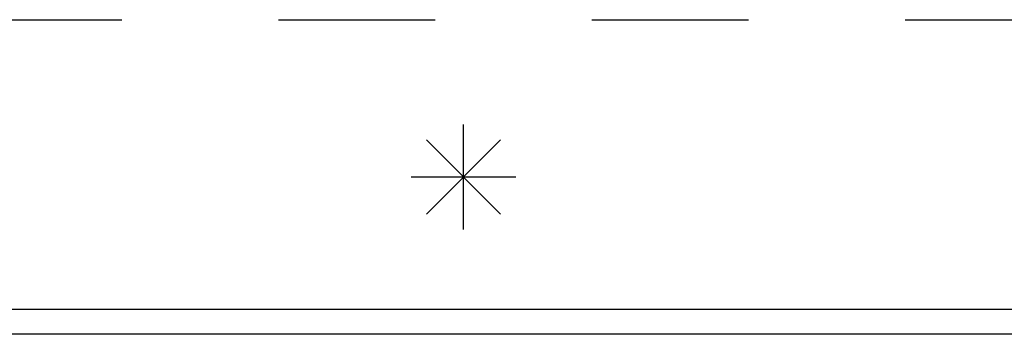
# Model space of a CAD drawing. Header units: inches. Extents: x 0 to 68, y 0 to 44.
# Tile 11 of 15: x 42.8 to 45.1, y 17.6 to 18.4. Entities that reach past the tile are written whole.
import ezdxf

# ---------------------------------------------------------------- set-up
doc = ezdxf.new("R2010")
doc.units = ezdxf.units.IN
doc.header["$LTSCALE"] = 3.74
doc.header["$MEASUREMENT"] = 0
doc.linetypes.add('HIDDEN', pattern=[0.2, 0.1, -0.1])
doc.layers.get('0').update_dxf_attribs({"linetype": 'CONTINUOUS'})
doc.layers.add('DEFAULT_2', color=8, linetype='HIDDEN')

msp = doc.modelspace()

# ---------------------------------------------------------------- linework, layer by layer
at = {"color": 4, "linetype": 'Continuous'}
for p, q in [((43.8287, 17.8788), (43.8287, 18.1288)), ((43.7403, 18.0922), (43.9171, 17.9154)), ((43.7403, 17.9154), (43.9171, 18.0922)), ((43.7037, 18.0038), (43.9537, 18.0038))]:
    msp.add_line(p, q, dxfattribs=at)
at = {"color": 3, "linetype": 'Continuous'}
for p, q in [((40.7457, 17.6888), (48.5837, 17.6888)), ((48.5837, 17.6288), (40.8077, 17.6288))]:
    msp.add_line(p, q, dxfattribs=at)
at = {"layer": 'DEFAULT_2', "color": 8, "linetype": 'HIDDEN'}
msp.add_line((41.1433, 18.3788), (48.5157, 18.3788), dxfattribs=at)

doc.saveas('drawing.dxf')
